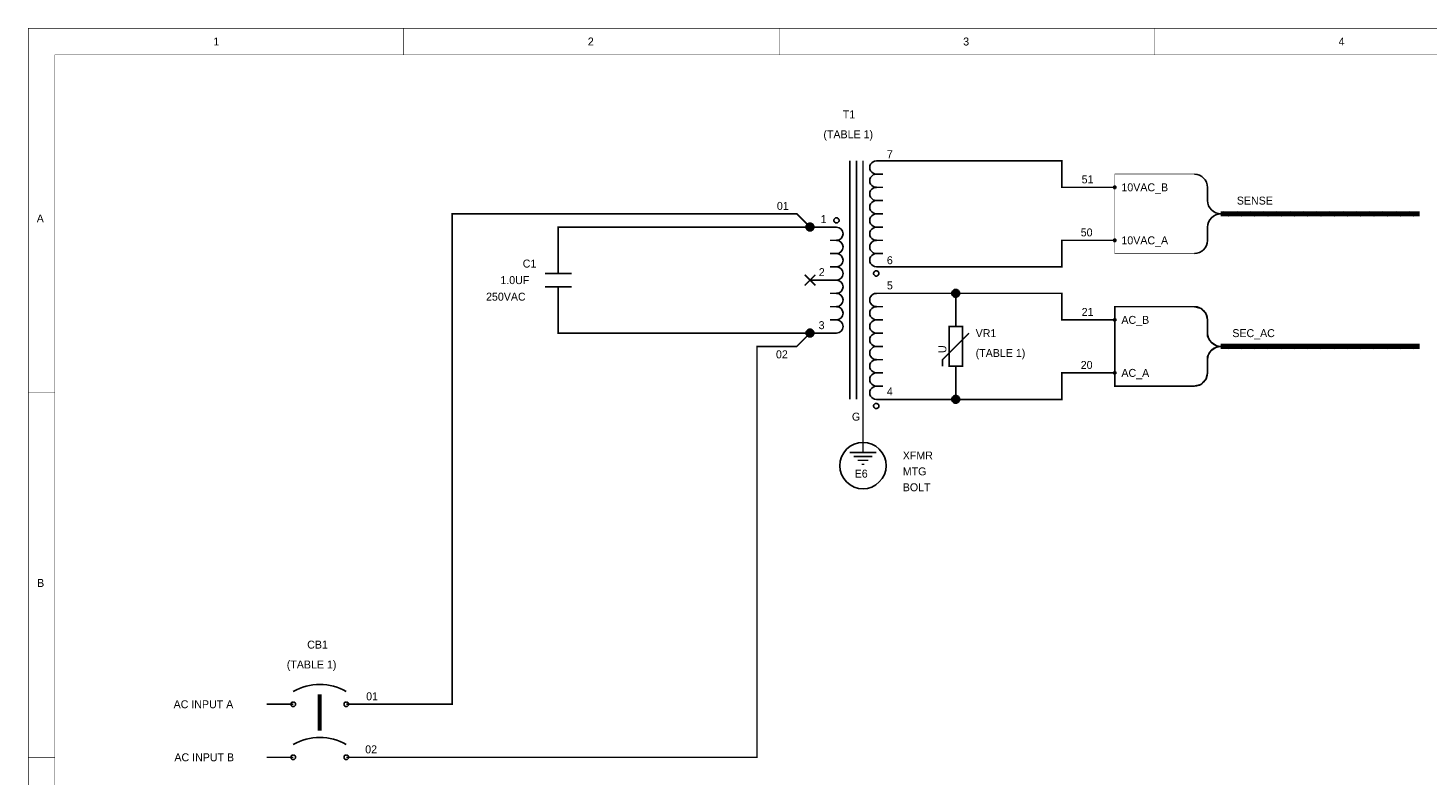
# Model space of a CAD drawing. Extents: x 0 to 17, y 0 to 11.
# Tile 2 of 3: x 0 to 10.6, y 5.4 to 11. Entities that reach past the tile are written whole.
import ezdxf

# ---------------------------------------------------------------- set-up
doc = ezdxf.new("R2010")
doc.units = 0
doc.layers.add('SHEET', color=255, linetype='CONTINUOUS')

msp = doc.modelspace()

# ---------------------------------------------------------------- linework, layer by layer
at = {"layer": 'SHEET'}
for points, const_width in [([(0, 11), (16.999, 11), (16.999, 0.001), (0, 0.001), (0, 11)], 0.0039), ([(2.833, 10.8), (2.833, 11)], 0.0039), ([(5.667, 10.8), (5.667, 11)], 0.0039), ([(8.5, 10.8), (8.5, 11)], 0.0039), ([(0.2, 10.8), (16.799, 10.8), (16.799, 0.201), (0.2, 0.201), (0.2, 10.8)], 0.0039), ([(6.2, 8.2), (6.2, 10)], 0.0118), ([(6.25, 10), (6.25, 8.2)], 0.0118), ([(6.3, 10), (6.3, 8.2)], 0.0118), ([(6.4, 10), (6.6, 10)], 0.0118), ([(6.6, 10), (7.8, 10), (7.8, 9.8), (8.2, 9.8)], 0.0118), ([(6.45, 9.9), (6.4, 9.9)], 0.0118), ([(6.45, 9.8), (6.4, 9.8)], 0.0118), ([(8.9, 9.8), (8.9, 9.7)], 0.0118), ([(6.45, 9.7), (6.4, 9.7)], 0.0118), ([(10.5, 9.6), (9, 9.6)], 0.04), ([(9.02, 9.617), (9.06, 9.582)], 0.0118), ([(9.12, 9.617), (9.16, 9.582)], 0.0118), ([(9.22, 9.617), (9.26, 9.582)], 0.0118), ([(9.32, 9.617), (9.36, 9.582)], 0.0118), ([(9.42, 9.617), (9.46, 9.582)], 0.0118), ([(9.52, 9.617), (9.56, 9.582)], 0.0118), ([(9.62, 9.617), (9.66, 9.582)], 0.0118), ([(9.72, 9.617), (9.76, 9.582)], 0.0118), ([(9.82, 9.617), (9.86, 9.582)], 0.0118), ([(9.92, 9.617), (9.96, 9.582)], 0.0118), ([(10.02, 9.617), (10.06, 9.582)], 0.0118), ([(10.12, 9.617), (10.16, 9.582)], 0.0118), ([(10.22, 9.617), (10.26, 9.582)], 0.0118), ([(10.32, 9.617), (10.36, 9.582)], 0.0118), ([(10.42, 9.617), (10.46, 9.582)], 0.0118), ([(2.6, 5.9), (3.2, 5.9), (3.2, 9.6), (5.8, 9.6), (5.9, 9.5)], 0.0118), ([(6.45, 9.6), (6.4, 9.6)], 0.0118), ([(10.5, 9.6), (9, 9.6)], 0.0118), ([(4, 9.4), (4, 9.5), (5.8, 9.5)], 0.0118), ([(4, 9.15), (4, 9.4)], 0.0118), ([(5.8, 9.5), (5.8, 9.5)], 0.0118), ([(5.9, 9.5), (5.8, 9.5)], 0.0118), ([(6.1, 9.5), (5.9, 9.5)], 0.0118), ([(5.9, 9.5), (5.9, 9.5)], 0.0118), ([(6.05, 9.4), (6.1, 9.4)], 0.0118), ([(6.45, 9.5), (6.4, 9.5)], 0.0118), ([(6.45, 9.4), (6.4, 9.4)], 0.0118), ([(6.6, 9.2), (7.8, 9.2), (7.8, 9.4), (8.2, 9.4)], 0.0118), ([(8.9, 9.5), (8.9, 9.4)], 0.0118), ([(6.05, 9.3), (6.1, 9.3)], 0.0118), ([(6.45, 9.3), (6.4, 9.3)], 0.0118), ([(6.05, 9.2), (6.1, 9.2)], 0.0118), ([(6.4, 9.2), (6.6, 9.2)], 0.0118), ([(3.9, 9.15), (4.1, 9.15)], 0.0118), ([(5.86, 9.06), (5.94, 9.14)], 0.0118), ([(5.86, 9.14), (5.94, 9.06)], 0.0118), ([(6.1, 9.1), (5.9, 9.1)], 0.0118), ([(3.9, 9.05), (4.1, 9.05)], 0.0118), ([(4, 9.05), (4, 8.8)], 0.0118), ([(6.05, 9), (6.1, 9)], 0.0118), ([(6.4, 9), (6.6, 9)], 0.0118), ([(6.6, 9), (7, 9), (7.8, 9), (7.8, 8.8), (8.2, 8.8)], 0.0118), ([(7, 9), (7, 8.9)], 0.0118), ([(6.05, 8.9), (6.1, 8.9)], 0.0118), ([(6.45, 8.9), (6.4, 8.9)], 0.0118), ([(7, 8.75), (7, 8.9)], 0.0118), ([(4, 8.8), (4, 8.7), (5.8, 8.7)], 0.0118), ([(6.05, 8.8), (6.1, 8.8)], 0.0118), ([(6.45, 8.8), (6.4, 8.8)], 0.0118), ([(8.9, 8.8), (8.9, 8.7)], 0.0118), ([(2.6, 5.5), (5.5, 5.5), (5.5, 8.6), (5.8, 8.6), (5.9, 8.7)], 0.0118), ([(5.8, 8.7), (5.8, 8.7)], 0.0118), ([(5.9, 8.7), (5.8, 8.7)], 0.0118), ([(6.1, 8.7), (5.9, 8.7)], 0.0118), ([(5.9, 8.7), (5.9, 8.7)], 0.0118), ([(6.45, 8.7), (6.4, 8.7)], 0.0118), ([(6.9, 8.45), (6.9, 8.5), (7.1, 8.7)], 0.0118), ([(6.95, 8.75), (7.05, 8.75), (7.05, 8.45), (6.95, 8.45), (6.95, 8.75)], 0.0118), ([(6.45, 8.6), (6.4, 8.6)], 0.0118), ([(10.5, 8.6), (9, 8.6)], 0.04), ([(10.5, 8.6), (9, 8.6)], 0.0118), ([(9.02, 8.617), (9.06, 8.582)], 0.0118), ([(9.12, 8.617), (9.16, 8.582)], 0.0118), ([(9.22, 8.617), (9.26, 8.582)], 0.0118), ([(9.32, 8.617), (9.36, 8.582)], 0.0118), ([(9.42, 8.617), (9.46, 8.582)], 0.0118), ([(9.52, 8.617), (9.56, 8.582)], 0.0118), ([(9.62, 8.617), (9.66, 8.582)], 0.0118), ([(9.72, 8.617), (9.76, 8.582)], 0.0118), ([(9.82, 8.617), (9.86, 8.582)], 0.0118), ([(9.92, 8.617), (9.96, 8.582)], 0.0118), ([(10.02, 8.617), (10.06, 8.582)], 0.0118), ([(10.12, 8.617), (10.16, 8.582)], 0.0118), ([(10.22, 8.617), (10.26, 8.582)], 0.0118), ([(10.32, 8.617), (10.36, 8.582)], 0.0118), ([(10.42, 8.617), (10.46, 8.582)], 0.0118), ([(6.45, 8.5), (6.4, 8.5)], 0.0118), ([(7, 8.45), (7, 8.3)], 0.0118), ([(8.9, 8.5), (8.9, 8.4)], 0.0118), ([(6.45, 8.4), (6.4, 8.4)], 0.0118), ([(6.6, 8.2), (7, 8.2), (7.8, 8.2), (7.8, 8.4), (8.2, 8.4)], 0.0118), ([(0.2, 8.25), (0, 8.25)], 0.0039), ([(6.45, 8.3), (6.4, 8.3)], 0.0118), ([(7, 8.2), (7, 8.3)], 0.0118), ([(6.3, 8.2), (6.3, 8)], 0.0118), ([(6.4, 8.2), (6.6, 8.2)], 0.0118), ([(6.3, 7.9), (6.3, 8)], 0.0118), ([(6.3, 7.9), (6.3, 7.8)], 0.0118), ([(6.2, 7.8), (6.4, 7.8)], 0.0118), ([(6.23, 7.77), (6.37, 7.77)], 0.0118), ([(6.26, 7.74), (6.34, 7.74)], 0.0118), ([(6.29, 7.71), (6.31, 7.71)], 0.0118), ([(2.2, 5.975), (2.2, 5.7)], 0.0295), ([(2, 5.9), (1.8, 5.9)], 0.0118), ([(2.4, 5.9), (2.6, 5.9)], 0.0118), ([(0.2, 5.5), (0, 5.5)], 0.0039), ([(2, 5.5), (1.8, 5.5)], 0.0118), ([(2.4, 5.5), (2.6, 5.5)], 0.0118)]:
    msp.add_lwpolyline(points, dxfattribs=dict(at, const_width=const_width))
for points, const_width in [([(8.85, 9.887), (8.887, 9.85), (8.9, 9.8), (8.9, 9.675), (8.925, 9.633), (8.975, 9.6), (8.925, 9.567), (8.9, 9.525), (8.9, 9.4), (8.887, 9.35), (8.85, 9.312), (8.8, 9.3), (8.2, 9.3), (8.2, 9.9), (8.8, 9.9), (8.85, 9.887)], 0.0039), ([(8.2, 9.9), (8.8, 9.9), (8.85, 9.887), (8.887, 9.85), (8.9, 9.8), (8.9, 9.675), (8.925, 9.633), (8.975, 9.6), (8.925, 9.567), (8.9, 9.525), (8.9, 9.4), (8.887, 9.35), (8.85, 9.312), (8.8, 9.3), (8.2, 9.3), (8.2, 9.9)], 0.0039), ([(8.85, 8.887), (8.887, 8.85), (8.9, 8.8), (8.9, 8.675), (8.925, 8.633), (8.975, 8.6), (8.925, 8.567), (8.9, 8.525), (8.9, 8.4), (8.887, 8.35), (8.85, 8.312), (8.8, 8.3), (8.2, 8.3), (8.2, 8.9), (8.8, 8.9), (8.85, 8.887)], 0.0118), ([(8.2, 8.9), (8.8, 8.9), (8.85, 8.887), (8.887, 8.85), (8.9, 8.8), (8.9, 8.675), (8.925, 8.633), (8.975, 8.6), (8.925, 8.567), (8.9, 8.525), (8.9, 8.4), (8.887, 8.35), (8.85, 8.312), (8.8, 8.3), (8.2, 8.3), (8.2, 8.9)], 0.0039)]:
    msp.add_lwpolyline(points, close=True, dxfattribs=dict(at, const_width=const_width))
for points in [[(8.2, 9.81), (8.198, 9.81), (8.196, 9.809), (8.194, 9.808), (8.193, 9.807), (8.192, 9.806), (8.191, 9.804), (8.19, 9.802), (8.19, 9.8), (8.19, 9.799), (8.191, 9.797), (8.192, 9.795), (8.193, 9.794), (8.194, 9.792), (8.196, 9.792), (8.198, 9.791), (8.2, 9.791), (8.201, 9.791), (8.203, 9.792), (8.205, 9.792), (8.206, 9.794), (8.208, 9.795), (8.208, 9.797), (8.209, 9.799), (8.209, 9.8), (8.209, 9.802), (8.208, 9.804), (8.208, 9.806), (8.206, 9.807), (8.205, 9.808), (8.203, 9.809), (8.201, 9.81)], [(5.9, 9.53), (5.894, 9.529), (5.888, 9.528), (5.883, 9.525), (5.879, 9.521), (5.875, 9.517), (5.872, 9.512), (5.871, 9.506), (5.87, 9.5), (5.871, 9.495), (5.872, 9.489), (5.875, 9.484), (5.879, 9.48), (5.883, 9.476), (5.888, 9.473), (5.894, 9.471), (5.9, 9.471), (5.905, 9.471), (5.911, 9.473), (5.916, 9.476), (5.92, 9.48), (5.924, 9.484), (5.927, 9.489), (5.929, 9.495), (5.929, 9.5), (5.929, 9.506), (5.927, 9.512), (5.924, 9.517), (5.92, 9.521), (5.916, 9.525), (5.911, 9.528), (5.905, 9.529)], [(5.9, 9.53), (5.894, 9.529), (5.888, 9.528), (5.883, 9.525), (5.879, 9.521), (5.875, 9.517), (5.872, 9.512), (5.871, 9.506), (5.87, 9.5), (5.871, 9.495), (5.872, 9.489), (5.875, 9.484), (5.879, 9.48), (5.883, 9.476), (5.888, 9.473), (5.894, 9.471), (5.9, 9.471), (5.905, 9.471), (5.911, 9.473), (5.916, 9.476), (5.92, 9.48), (5.924, 9.484), (5.927, 9.489), (5.929, 9.495), (5.929, 9.5), (5.929, 9.506), (5.927, 9.512), (5.924, 9.517), (5.92, 9.521), (5.916, 9.525), (5.911, 9.528), (5.905, 9.529)], [(5.9, 9.53), (5.894, 9.529), (5.888, 9.528), (5.883, 9.525), (5.879, 9.521), (5.875, 9.517), (5.872, 9.512), (5.871, 9.506), (5.87, 9.5), (5.871, 9.495), (5.872, 9.489), (5.875, 9.484), (5.879, 9.48), (5.883, 9.476), (5.888, 9.473), (5.894, 9.471), (5.9, 9.471), (5.905, 9.471), (5.911, 9.473), (5.916, 9.476), (5.92, 9.48), (5.924, 9.484), (5.927, 9.489), (5.929, 9.495), (5.929, 9.5), (5.929, 9.506), (5.927, 9.512), (5.924, 9.517), (5.92, 9.521), (5.916, 9.525), (5.911, 9.528), (5.905, 9.529)], [(5.9, 9.53), (5.894, 9.529), (5.888, 9.528), (5.883, 9.525), (5.879, 9.521), (5.875, 9.517), (5.872, 9.512), (5.871, 9.506), (5.87, 9.5), (5.871, 9.495), (5.872, 9.489), (5.875, 9.484), (5.879, 9.48), (5.883, 9.476), (5.888, 9.473), (5.894, 9.471), (5.9, 9.471), (5.905, 9.471), (5.911, 9.473), (5.916, 9.476), (5.92, 9.48), (5.924, 9.484), (5.927, 9.489), (5.929, 9.495), (5.929, 9.5), (5.929, 9.506), (5.927, 9.512), (5.924, 9.517), (5.92, 9.521), (5.916, 9.525), (5.911, 9.528), (5.905, 9.529)], [(5.9, 9.53), (5.894, 9.529), (5.888, 9.528), (5.883, 9.525), (5.879, 9.521), (5.875, 9.517), (5.872, 9.512), (5.871, 9.506), (5.87, 9.5), (5.871, 9.495), (5.872, 9.489), (5.875, 9.484), (5.879, 9.48), (5.883, 9.476), (5.888, 9.473), (5.894, 9.471), (5.9, 9.471), (5.905, 9.471), (5.911, 9.473), (5.916, 9.476), (5.92, 9.48), (5.924, 9.484), (5.927, 9.489), (5.929, 9.495), (5.929, 9.5), (5.929, 9.506), (5.927, 9.512), (5.924, 9.517), (5.92, 9.521), (5.916, 9.525), (5.911, 9.528), (5.905, 9.529)], [(5.9, 9.53), (5.894, 9.529), (5.888, 9.528), (5.883, 9.525), (5.879, 9.521), (5.875, 9.517), (5.872, 9.512), (5.871, 9.506), (5.87, 9.5), (5.871, 9.495), (5.872, 9.489), (5.875, 9.484), (5.879, 9.48), (5.883, 9.476), (5.888, 9.473), (5.894, 9.471), (5.9, 9.471), (5.905, 9.471), (5.911, 9.473), (5.916, 9.476), (5.92, 9.48), (5.924, 9.484), (5.927, 9.489), (5.929, 9.495), (5.929, 9.5), (5.929, 9.506), (5.927, 9.512), (5.924, 9.517), (5.92, 9.521), (5.916, 9.525), (5.911, 9.528), (5.905, 9.529)], [(5.9, 9.53), (5.894, 9.529), (5.888, 9.528), (5.883, 9.525), (5.879, 9.521), (5.875, 9.517), (5.872, 9.512), (5.871, 9.506), (5.87, 9.5), (5.871, 9.495), (5.872, 9.489), (5.875, 9.484), (5.879, 9.48), (5.883, 9.476), (5.888, 9.473), (5.894, 9.471), (5.9, 9.471), (5.905, 9.471), (5.911, 9.473), (5.916, 9.476), (5.92, 9.48), (5.924, 9.484), (5.927, 9.489), (5.929, 9.495), (5.929, 9.5), (5.929, 9.506), (5.927, 9.512), (5.924, 9.517), (5.92, 9.521), (5.916, 9.525), (5.911, 9.528), (5.905, 9.529)], [(5.9, 9.53), (5.894, 9.529), (5.888, 9.528), (5.883, 9.525), (5.879, 9.521), (5.875, 9.517), (5.872, 9.512), (5.871, 9.506), (5.87, 9.5), (5.871, 9.495), (5.872, 9.489), (5.875, 9.484), (5.879, 9.48), (5.883, 9.476), (5.888, 9.473), (5.894, 9.471), (5.9, 9.471), (5.905, 9.471), (5.911, 9.473), (5.916, 9.476), (5.92, 9.48), (5.924, 9.484), (5.927, 9.489), (5.929, 9.495), (5.929, 9.5), (5.929, 9.506), (5.927, 9.512), (5.924, 9.517), (5.92, 9.521), (5.916, 9.525), (5.911, 9.528), (5.905, 9.529)], [(6.1, 9.57), (6.096, 9.57), (6.092, 9.569), (6.089, 9.567), (6.086, 9.564), (6.083, 9.561), (6.082, 9.558), (6.08, 9.554), (6.08, 9.55), (6.08, 9.547), (6.082, 9.543), (6.083, 9.54), (6.086, 9.537), (6.089, 9.534), (6.092, 9.532), (6.096, 9.531), (6.1, 9.531), (6.103, 9.531), (6.107, 9.532), (6.11, 9.534), (6.113, 9.537), (6.116, 9.54), (6.118, 9.543), (6.119, 9.547), (6.119, 9.55), (6.119, 9.554), (6.118, 9.558), (6.116, 9.561), (6.113, 9.564), (6.11, 9.567), (6.107, 9.569), (6.103, 9.57)], [(8.2, 9.41), (8.198, 9.41), (8.196, 9.409), (8.194, 9.408), (8.193, 9.407), (8.192, 9.406), (8.191, 9.404), (8.19, 9.402), (8.19, 9.4), (8.19, 9.399), (8.191, 9.397), (8.192, 9.395), (8.193, 9.394), (8.194, 9.392), (8.196, 9.392), (8.198, 9.391), (8.2, 9.391), (8.201, 9.391), (8.203, 9.392), (8.205, 9.392), (8.206, 9.394), (8.208, 9.395), (8.208, 9.397), (8.209, 9.399), (8.209, 9.4), (8.209, 9.402), (8.208, 9.404), (8.208, 9.406), (8.206, 9.407), (8.205, 9.408), (8.203, 9.409), (8.201, 9.41)], [(6.4, 9.17), (6.396, 9.17), (6.392, 9.169), (6.389, 9.167), (6.386, 9.164), (6.383, 9.161), (6.381, 9.158), (6.38, 9.154), (6.38, 9.15), (6.38, 9.147), (6.381, 9.143), (6.383, 9.14), (6.386, 9.137), (6.389, 9.134), (6.392, 9.132), (6.396, 9.131), (6.4, 9.131), (6.403, 9.131), (6.407, 9.132), (6.41, 9.134), (6.413, 9.137), (6.416, 9.14), (6.418, 9.143), (6.419, 9.147), (6.419, 9.15), (6.419, 9.154), (6.418, 9.158), (6.416, 9.161), (6.413, 9.164), (6.41, 9.167), (6.407, 9.169), (6.403, 9.17)], [(7.029, 9), (7.029, 9.006), (7.027, 9.012), (7.024, 9.017), (7.021, 9.021), (7.016, 9.025), (7.011, 9.028), (7.005, 9.029), (7, 9.03), (6.994, 9.029), (6.988, 9.028), (6.983, 9.025), (6.979, 9.021), (6.975, 9.017), (6.972, 9.012), (6.971, 9.006), (6.97, 9), (6.971, 8.995), (6.972, 8.989), (6.975, 8.984), (6.979, 8.98), (6.983, 8.976), (6.988, 8.973), (6.994, 8.971), (7, 8.971), (7.005, 8.971), (7.011, 8.973), (7.016, 8.976), (7.021, 8.98), (7.024, 8.984), (7.027, 8.989), (7.029, 8.995)], [(7.029, 9), (7.029, 9.006), (7.027, 9.012), (7.024, 9.017), (7.021, 9.021), (7.016, 9.025), (7.011, 9.028), (7.005, 9.029), (7, 9.03), (6.994, 9.029), (6.988, 9.028), (6.983, 9.025), (6.979, 9.021), (6.975, 9.017), (6.972, 9.012), (6.971, 9.006), (6.97, 9), (6.971, 8.995), (6.972, 8.989), (6.975, 8.984), (6.979, 8.98), (6.983, 8.976), (6.988, 8.973), (6.994, 8.971), (7, 8.971), (7.005, 8.971), (7.011, 8.973), (7.016, 8.976), (7.021, 8.98), (7.024, 8.984), (7.027, 8.989), (7.029, 8.995)], [(7.029, 9), (7.029, 9.006), (7.027, 9.012), (7.024, 9.017), (7.021, 9.021), (7.016, 9.025), (7.011, 9.028), (7.005, 9.029), (7, 9.03), (6.994, 9.029), (6.988, 9.028), (6.983, 9.025), (6.979, 9.021), (6.975, 9.017), (6.972, 9.012), (6.971, 9.006), (6.97, 9), (6.971, 8.995), (6.972, 8.989), (6.975, 8.984), (6.979, 8.98), (6.983, 8.976), (6.988, 8.973), (6.994, 8.971), (7, 8.971), (7.005, 8.971), (7.011, 8.973), (7.016, 8.976), (7.021, 8.98), (7.024, 8.984), (7.027, 8.989), (7.029, 8.995)], [(7.029, 9), (7.029, 9.006), (7.027, 9.012), (7.024, 9.017), (7.021, 9.021), (7.016, 9.025), (7.011, 9.028), (7.005, 9.029), (7, 9.03), (6.994, 9.029), (6.988, 9.028), (6.983, 9.025), (6.979, 9.021), (6.975, 9.017), (6.972, 9.012), (6.971, 9.006), (6.97, 9), (6.971, 8.995), (6.972, 8.989), (6.975, 8.984), (6.979, 8.98), (6.983, 8.976), (6.988, 8.973), (6.994, 8.971), (7, 8.971), (7.005, 8.971), (7.011, 8.973), (7.016, 8.976), (7.021, 8.98), (7.024, 8.984), (7.027, 8.989), (7.029, 8.995)], [(8.209, 8.8), (8.209, 8.802), (8.208, 8.804), (8.208, 8.806), (8.206, 8.807), (8.205, 8.808), (8.203, 8.809), (8.201, 8.81), (8.2, 8.81), (8.198, 8.81), (8.196, 8.809), (8.194, 8.808), (8.193, 8.807), (8.192, 8.806), (8.191, 8.804), (8.19, 8.802), (8.19, 8.8), (8.19, 8.799), (8.191, 8.797), (8.192, 8.795), (8.193, 8.794), (8.194, 8.792), (8.196, 8.792), (8.198, 8.791), (8.2, 8.791), (8.201, 8.791), (8.203, 8.792), (8.205, 8.792), (8.206, 8.794), (8.208, 8.795), (8.208, 8.797), (8.209, 8.799)], [(5.9, 8.73), (5.894, 8.729), (5.888, 8.728), (5.883, 8.725), (5.879, 8.721), (5.875, 8.717), (5.872, 8.712), (5.871, 8.706), (5.87, 8.7), (5.871, 8.695), (5.872, 8.689), (5.875, 8.684), (5.879, 8.68), (5.883, 8.676), (5.888, 8.673), (5.894, 8.671), (5.9, 8.671), (5.905, 8.671), (5.911, 8.673), (5.916, 8.676), (5.92, 8.68), (5.924, 8.684), (5.927, 8.689), (5.929, 8.695), (5.929, 8.7), (5.929, 8.706), (5.927, 8.712), (5.924, 8.717), (5.92, 8.721), (5.916, 8.725), (5.911, 8.728), (5.905, 8.729)], [(5.9, 8.73), (5.894, 8.729), (5.888, 8.728), (5.883, 8.725), (5.879, 8.721), (5.875, 8.717), (5.872, 8.712), (5.871, 8.706), (5.87, 8.7), (5.871, 8.695), (5.872, 8.689), (5.875, 8.684), (5.879, 8.68), (5.883, 8.676), (5.888, 8.673), (5.894, 8.671), (5.9, 8.671), (5.905, 8.671), (5.911, 8.673), (5.916, 8.676), (5.92, 8.68), (5.924, 8.684), (5.927, 8.689), (5.929, 8.695), (5.929, 8.7), (5.929, 8.706), (5.927, 8.712), (5.924, 8.717), (5.92, 8.721), (5.916, 8.725), (5.911, 8.728), (5.905, 8.729)], [(5.9, 8.73), (5.894, 8.729), (5.888, 8.728), (5.883, 8.725), (5.879, 8.721), (5.875, 8.717), (5.872, 8.712), (5.871, 8.706), (5.87, 8.7), (5.871, 8.695), (5.872, 8.689), (5.875, 8.684), (5.879, 8.68), (5.883, 8.676), (5.888, 8.673), (5.894, 8.671), (5.9, 8.671), (5.905, 8.671), (5.911, 8.673), (5.916, 8.676), (5.92, 8.68), (5.924, 8.684), (5.927, 8.689), (5.929, 8.695), (5.929, 8.7), (5.929, 8.706), (5.927, 8.712), (5.924, 8.717), (5.92, 8.721), (5.916, 8.725), (5.911, 8.728), (5.905, 8.729)], [(5.9, 8.73), (5.894, 8.729), (5.888, 8.728), (5.883, 8.725), (5.879, 8.721), (5.875, 8.717), (5.872, 8.712), (5.871, 8.706), (5.87, 8.7), (5.871, 8.695), (5.872, 8.689), (5.875, 8.684), (5.879, 8.68), (5.883, 8.676), (5.888, 8.673), (5.894, 8.671), (5.9, 8.671), (5.905, 8.671), (5.911, 8.673), (5.916, 8.676), (5.92, 8.68), (5.924, 8.684), (5.927, 8.689), (5.929, 8.695), (5.929, 8.7), (5.929, 8.706), (5.927, 8.712), (5.924, 8.717), (5.92, 8.721), (5.916, 8.725), (5.911, 8.728), (5.905, 8.729)], [(5.9, 8.73), (5.894, 8.729), (5.888, 8.728), (5.883, 8.725), (5.879, 8.721), (5.875, 8.717), (5.872, 8.712), (5.871, 8.706), (5.87, 8.7), (5.871, 8.695), (5.872, 8.689), (5.875, 8.684), (5.879, 8.68), (5.883, 8.676), (5.888, 8.673), (5.894, 8.671), (5.9, 8.671), (5.905, 8.671), (5.911, 8.673), (5.916, 8.676), (5.92, 8.68), (5.924, 8.684), (5.927, 8.689), (5.929, 8.695), (5.929, 8.7), (5.929, 8.706), (5.927, 8.712), (5.924, 8.717), (5.92, 8.721), (5.916, 8.725), (5.911, 8.728), (5.905, 8.729)], [(5.9, 8.73), (5.894, 8.729), (5.888, 8.728), (5.883, 8.725), (5.879, 8.721), (5.875, 8.717), (5.872, 8.712), (5.871, 8.706), (5.87, 8.7), (5.871, 8.695), (5.872, 8.689), (5.875, 8.684), (5.879, 8.68), (5.883, 8.676), (5.888, 8.673), (5.894, 8.671), (5.9, 8.671), (5.905, 8.671), (5.911, 8.673), (5.916, 8.676), (5.92, 8.68), (5.924, 8.684), (5.927, 8.689), (5.929, 8.695), (5.929, 8.7), (5.929, 8.706), (5.927, 8.712), (5.924, 8.717), (5.92, 8.721), (5.916, 8.725), (5.911, 8.728), (5.905, 8.729)], [(5.9, 8.73), (5.894, 8.729), (5.888, 8.728), (5.883, 8.725), (5.879, 8.721), (5.875, 8.717), (5.872, 8.712), (5.871, 8.706), (5.87, 8.7), (5.871, 8.695), (5.872, 8.689), (5.875, 8.684), (5.879, 8.68), (5.883, 8.676), (5.888, 8.673), (5.894, 8.671), (5.9, 8.671), (5.905, 8.671), (5.911, 8.673), (5.916, 8.676), (5.92, 8.68), (5.924, 8.684), (5.927, 8.689), (5.929, 8.695), (5.929, 8.7), (5.929, 8.706), (5.927, 8.712), (5.924, 8.717), (5.92, 8.721), (5.916, 8.725), (5.911, 8.728), (5.905, 8.729)], [(5.9, 8.73), (5.894, 8.729), (5.888, 8.728), (5.883, 8.725), (5.879, 8.721), (5.875, 8.717), (5.872, 8.712), (5.871, 8.706), (5.87, 8.7), (5.871, 8.695), (5.872, 8.689), (5.875, 8.684), (5.879, 8.68), (5.883, 8.676), (5.888, 8.673), (5.894, 8.671), (5.9, 8.671), (5.905, 8.671), (5.911, 8.673), (5.916, 8.676), (5.92, 8.68), (5.924, 8.684), (5.927, 8.689), (5.929, 8.695), (5.929, 8.7), (5.929, 8.706), (5.927, 8.712), (5.924, 8.717), (5.92, 8.721), (5.916, 8.725), (5.911, 8.728), (5.905, 8.729)], [(8.209, 8.4), (8.209, 8.402), (8.208, 8.404), (8.208, 8.406), (8.206, 8.407), (8.205, 8.408), (8.203, 8.409), (8.201, 8.41), (8.2, 8.41), (8.198, 8.41), (8.196, 8.409), (8.194, 8.408), (8.193, 8.407), (8.192, 8.406), (8.191, 8.404), (8.19, 8.402), (8.19, 8.4), (8.19, 8.399), (8.191, 8.397), (8.192, 8.395), (8.193, 8.394), (8.194, 8.392), (8.196, 8.392), (8.198, 8.391), (8.2, 8.391), (8.201, 8.391), (8.203, 8.392), (8.205, 8.392), (8.206, 8.394), (8.208, 8.395), (8.208, 8.397), (8.209, 8.399)], [(6.4, 8.17), (6.396, 8.17), (6.392, 8.169), (6.389, 8.167), (6.386, 8.164), (6.383, 8.161), (6.381, 8.158), (6.38, 8.154), (6.38, 8.15), (6.38, 8.147), (6.381, 8.143), (6.383, 8.14), (6.386, 8.137), (6.389, 8.134), (6.392, 8.132), (6.396, 8.131), (6.4, 8.131), (6.403, 8.131), (6.407, 8.132), (6.41, 8.134), (6.413, 8.137), (6.416, 8.14), (6.418, 8.143), (6.419, 8.147), (6.419, 8.15), (6.419, 8.154), (6.418, 8.158), (6.416, 8.161), (6.413, 8.164), (6.41, 8.167), (6.407, 8.169), (6.403, 8.17)], [(7.029, 8.2), (7.029, 8.206), (7.027, 8.212), (7.024, 8.217), (7.021, 8.221), (7.016, 8.225), (7.011, 8.228), (7.005, 8.229), (7, 8.23), (6.994, 8.229), (6.988, 8.228), (6.983, 8.225), (6.979, 8.221), (6.975, 8.217), (6.972, 8.212), (6.971, 8.206), (6.97, 8.2), (6.971, 8.195), (6.972, 8.189), (6.975, 8.184), (6.979, 8.18), (6.983, 8.176), (6.988, 8.173), (6.994, 8.171), (7, 8.171), (7.005, 8.171), (7.011, 8.173), (7.016, 8.176), (7.021, 8.18), (7.024, 8.184), (7.027, 8.189), (7.029, 8.195)], [(7.029, 8.2), (7.029, 8.206), (7.027, 8.212), (7.024, 8.217), (7.021, 8.221), (7.016, 8.225), (7.011, 8.228), (7.005, 8.229), (7, 8.23), (6.994, 8.229), (6.988, 8.228), (6.983, 8.225), (6.979, 8.221), (6.975, 8.217), (6.972, 8.212), (6.971, 8.206), (6.97, 8.2), (6.971, 8.195), (6.972, 8.189), (6.975, 8.184), (6.979, 8.18), (6.983, 8.176), (6.988, 8.173), (6.994, 8.171), (7, 8.171), (7.005, 8.171), (7.011, 8.173), (7.016, 8.176), (7.021, 8.18), (7.024, 8.184), (7.027, 8.189), (7.029, 8.195)], [(7.029, 8.2), (7.029, 8.206), (7.027, 8.212), (7.024, 8.217), (7.021, 8.221), (7.016, 8.225), (7.011, 8.228), (7.005, 8.229), (7, 8.23), (6.994, 8.229), (6.988, 8.228), (6.983, 8.225), (6.979, 8.221), (6.975, 8.217), (6.972, 8.212), (6.971, 8.206), (6.97, 8.2), (6.971, 8.195), (6.972, 8.189), (6.975, 8.184), (6.979, 8.18), (6.983, 8.176), (6.988, 8.173), (6.994, 8.171), (7, 8.171), (7.005, 8.171), (7.011, 8.173), (7.016, 8.176), (7.021, 8.18), (7.024, 8.184), (7.027, 8.189), (7.029, 8.195)], [(7.029, 8.2), (7.029, 8.206), (7.027, 8.212), (7.024, 8.217), (7.021, 8.221), (7.016, 8.225), (7.011, 8.228), (7.005, 8.229), (7, 8.23), (6.994, 8.229), (6.988, 8.228), (6.983, 8.225), (6.979, 8.221), (6.975, 8.217), (6.972, 8.212), (6.971, 8.206), (6.97, 8.2), (6.971, 8.195), (6.972, 8.189), (6.975, 8.184), (6.979, 8.18), (6.983, 8.176), (6.988, 8.173), (6.994, 8.171), (7, 8.171), (7.005, 8.171), (7.011, 8.173), (7.016, 8.176), (7.021, 8.18), (7.024, 8.184), (7.027, 8.189), (7.029, 8.195)], [(6.3, 7.875), (6.266, 7.872), (6.233, 7.862), (6.203, 7.846), (6.176, 7.824), (6.154, 7.797), (6.138, 7.767), (6.128, 7.734), (6.125, 7.7), (6.128, 7.666), (6.138, 7.634), (6.154, 7.603), (6.176, 7.577), (6.203, 7.555), (6.233, 7.539), (6.266, 7.529), (6.3, 7.526), (6.334, 7.529), (6.366, 7.539), (6.397, 7.555), (6.423, 7.577), (6.445, 7.603), (6.461, 7.634), (6.471, 7.666), (6.474, 7.7), (6.471, 7.734), (6.461, 7.767), (6.445, 7.797), (6.423, 7.824), (6.397, 7.846), (6.366, 7.862), (6.334, 7.872)], [(2, 5.918), (1.996, 5.917), (1.993, 5.916), (1.99, 5.915), (1.987, 5.913), (1.985, 5.91), (1.984, 5.907), (1.983, 5.904), (1.982, 5.9), (1.983, 5.897), (1.984, 5.894), (1.985, 5.891), (1.987, 5.888), (1.99, 5.886), (1.993, 5.884), (1.996, 5.883), (2, 5.883), (2.003, 5.883), (2.006, 5.884), (2.009, 5.886), (2.012, 5.888), (2.014, 5.891), (2.016, 5.894), (2.017, 5.897), (2.017, 5.9), (2.017, 5.904), (2.016, 5.907), (2.014, 5.91), (2.012, 5.913), (2.009, 5.915), (2.006, 5.916), (2.003, 5.917)], [(2.4, 5.918), (2.396, 5.917), (2.393, 5.916), (2.39, 5.915), (2.387, 5.913), (2.385, 5.91), (2.384, 5.907), (2.383, 5.904), (2.382, 5.9), (2.383, 5.897), (2.384, 5.894), (2.385, 5.891), (2.387, 5.888), (2.39, 5.886), (2.393, 5.884), (2.396, 5.883), (2.4, 5.883), (2.403, 5.883), (2.406, 5.884), (2.409, 5.886), (2.412, 5.888), (2.414, 5.891), (2.416, 5.894), (2.417, 5.897), (2.417, 5.9), (2.417, 5.904), (2.416, 5.907), (2.414, 5.91), (2.412, 5.913), (2.409, 5.915), (2.406, 5.916), (2.403, 5.917)], [(2, 5.518), (1.996, 5.517), (1.993, 5.516), (1.99, 5.515), (1.987, 5.513), (1.985, 5.51), (1.984, 5.507), (1.983, 5.504), (1.982, 5.5), (1.983, 5.497), (1.984, 5.494), (1.985, 5.491), (1.987, 5.488), (1.99, 5.486), (1.993, 5.484), (1.996, 5.483), (2, 5.483), (2.003, 5.483), (2.006, 5.484), (2.009, 5.486), (2.012, 5.488), (2.014, 5.491), (2.016, 5.494), (2.017, 5.497), (2.017, 5.5), (2.017, 5.504), (2.016, 5.507), (2.014, 5.51), (2.012, 5.513), (2.009, 5.515), (2.006, 5.516), (2.003, 5.517)], [(2.4, 5.518), (2.396, 5.517), (2.393, 5.516), (2.39, 5.515), (2.387, 5.513), (2.385, 5.51), (2.384, 5.507), (2.383, 5.504), (2.382, 5.5), (2.383, 5.497), (2.384, 5.494), (2.385, 5.491), (2.387, 5.488), (2.39, 5.486), (2.393, 5.484), (2.396, 5.483), (2.4, 5.483), (2.403, 5.483), (2.406, 5.484), (2.409, 5.486), (2.412, 5.488), (2.414, 5.491), (2.416, 5.494), (2.417, 5.497), (2.417, 5.5), (2.417, 5.504), (2.416, 5.507), (2.414, 5.51), (2.412, 5.513), (2.409, 5.515), (2.406, 5.516), (2.403, 5.517)]]:
    msp.add_lwpolyline(points, close=True, dxfattribs=at)
at = {"layer": 'SHEET', "const_width": 0.03}
for points in [[(5.885, 9.5, 1), (5.915, 9.5, 1)], [(6.985, 9, 1), (7.015, 9, 1)], [(5.885, 8.7, 1), (5.915, 8.7, 1)], [(6.985, 8.2, 1), (7.015, 8.2, 1)]]:
    msp.add_lwpolyline(points, format="xyb", close=True, dxfattribs=at)
at = {"layer": 'SHEET'}
for centre, radius, start, end in [((6.4, 9.95), 0.0496, 89.5028, 270.4892), ((6.4, 9.85), 0.0496, 89.5028, 270.4892), ((8.8, 9.8), 0.0996, 359.7686, 89.7552), ((6.4, 9.75), 0.0496, 89.5028, 270.4892), ((6.4, 9.65), 0.0496, 89.5028, 270.4892), ((9, 9.7), 0.0996, 180.2328, 270.2463), ((6.4, 9.55), 0.0496, 89.5028, 270.4892), ((9, 9.5), 0.0996, 89.7517, 180.2317), ((6.1, 9.45), 0.0496, 270.4788, 89.5134), ((6.4, 9.45), 0.0496, 89.5028, 270.4893), ((6.1, 9.35), 0.0496, 270.4788, 89.5134), ((6.1, 9.25), 0.0496, 270.4788, 89.5135), ((6.4, 9.35), 0.0496, 89.5028, 270.4893), ((6.4, 9.25), 0.0496, 89.5028, 270.4893), ((8.8, 9.4), 0.0996, 270.2429, 359.7708), ((6.1, 9.15), 0.0496, 270.4788, 89.5135), ((6.1, 9.05), 0.0496, 270.4788, 89.5135), ((6.1, 8.95), 0.0496, 270.4788, 89.5135), ((6.4, 8.95), 0.0496, 89.5029, 270.4893), ((6.1, 8.85), 0.0496, 270.4789, 89.5135), ((6.4, 8.85), 0.0496, 89.5029, 270.4893), ((8.8, 8.8), 0.0996, 359.7741, 89.7552), ((6.1, 8.75), 0.0496, 270.4789, 89.5135), ((6.4, 8.75), 0.0496, 89.5029, 270.4893), ((6.4, 8.65), 0.0496, 89.5029, 270.4893), ((9, 8.7), 0.0996, 180.2274, 270.2463), ((6.4, 8.55), 0.0496, 89.5029, 270.4893), ((9, 8.5), 0.0996, 89.7517, 180.2263), ((6.4, 8.45), 0.0496, 89.5029, 270.4893), ((6.4, 8.35), 0.0496, 89.5029, 270.4894), ((8.8, 8.4), 0.0996, 270.2429, 359.7762), ((6.4, 8.25), 0.0496, 89.5027, 270.4891), ((2.2, 5.65), 0.4, 59.9196, 119.9796), ((2.2, 5.25), 0.4, 59.9199, 119.9793)]:
    msp.add_arc(centre, radius, start, end, dxfattribs=at)

# ---------------------------------------------------------------- texts
for s, p in [('1', (1.397, 10.87)), ('2', (4.223, 10.87)), ('3', (7.056, 10.87)), ('4', (9.889, 10.87)), ('T1', (6.147, 10.32)), ('(TABLE 1)', (6.001, 10.17)), ('7', (6.48, 10.02)), ('51', (7.95, 9.83)), ('10VAC_B', (8.25, 9.77)), ('SENSE', (9.121, 9.67)), ('01', (5.65, 9.63)), ('A', (0.064, 9.535)), ('1', (5.98, 9.53)), ('50', (7.943, 9.43)), ('10VAC_A', (8.25, 9.37)), ('C1', (3.732, 9.195)), ('6', (6.48, 9.22)), ('1.0UF', (3.563, 9.07)), ('2', (5.966, 9.13)), ('5', (6.48, 9.03)), ('250VAC', (3.455, 8.945)), ('21', (7.95, 8.83)), ('3', (5.965, 8.73)), ('AC_B', (8.25, 8.77)), ('VR1', (7.15, 8.67)), ('SEC_AC', (9.087, 8.67)), ('02', (5.643, 8.51)), ('(TABLE 1)', (7.15, 8.52)), ('20', (7.943, 8.43)), ('AC_A', (8.25, 8.37)), ('4', (6.48, 8.23)), ('G', (6.216, 8.04)), ('XFMR', (6.6, 7.747)), ('E6', (6.237, 7.61)), ('MTG', (6.6, 7.627)), ('BOLT', (6.6, 7.507)), ('B', (0.067, 6.785)), ('CB1', (2.105, 6.32)), ('(TABLE 1)', (1.951, 6.17)), ('AC INPUT A', (1.097, 5.87)), ('01', (2.55, 5.93)), ('AC INPUT B', (1.103, 5.47)), ('02', (2.543, 5.53))]:
    msp.add_text(s, height=0.06, dxfattribs=at).set_placement(p)
msp.add_text('U', height=0.06, rotation=90, dxfattribs=at).set_placement((6.929, 8.55))

doc.saveas('drawing.dxf')
